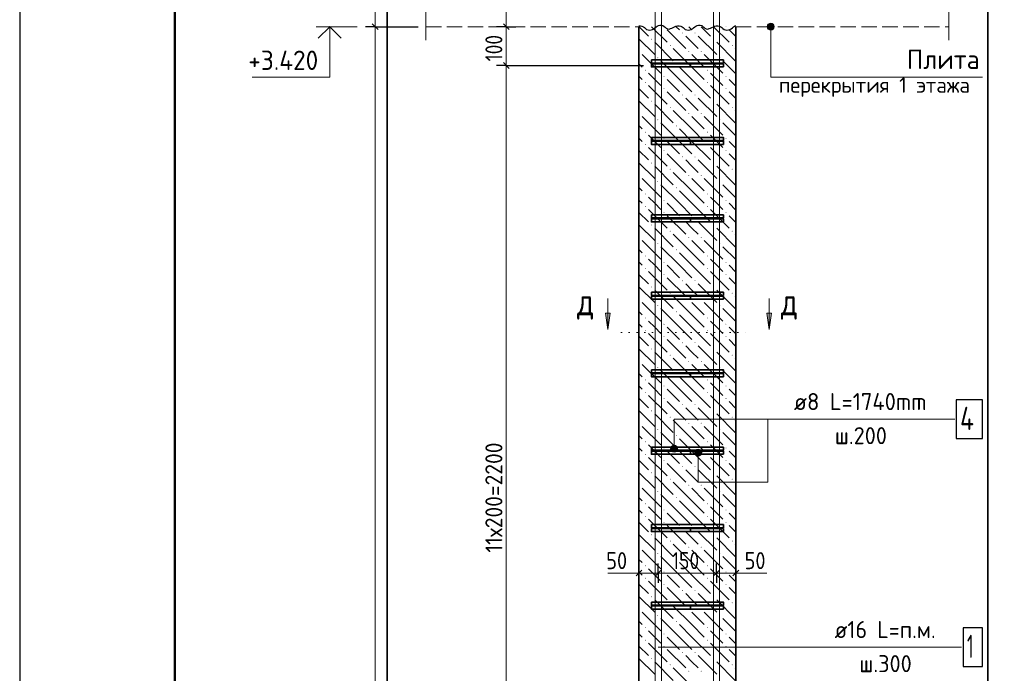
# Model space of a CAD drawing. Header units: millimetres. Extents: x 0 to 42000, y 0 to 29700.
# Tile 7 of 30: x 0 to 12706, y 15682 to 24122. Entities that reach past the tile are written whole.
import ezdxf

# ---------------------------------------------------------------- set-up
doc = ezdxf.new("R2010")
doc.units = ezdxf.units.MM
doc.linetypes.add('______2', pattern=[270, 200, -70])
doc.linetypes.add('______9', pattern=[100, 0, -100])
for name, color, linetype, lineweight in [('S1 Продольная арматура', 52, 'Continuous', 25), ('Standard', 7, 'Continuous', 25), ('ЖБ Перекрытие верхний уровень', 7, 'Continuous', 18), ('Позиционная метка диаметр_ шаг', 7, 'Continuous', 13), ('Позиционная метка линия выноска', 7, 'Continuous', 13), ('Примечания', 7, 'Continuous', 13), ('Размерная выноска', 7, 'Continuous', 13), ('Узлы символ', 7, 'Continuous', 25), ('Хомут', 52, 'Continuous', 25)]:
    doc.layers.add(name, color=color, linetype=linetype, lineweight=lineweight)
doc.layers.add('ЖБ Пилон', color=7, linetype='______2', lineweight=13, true_color=0xa0a0a0)
doc.styles.add('ISOCPEUR', font='txt')

msp = doc.modelspace()

# ---------------------------------------------------------------- hatches: boundary and pattern name
at = {"layer": 'ЖБ Пилон', "linetype": 'Continuous', "lineweight": 18, "transparency": 33554687}
for points in [[(8308, 24031), (8308, 24032), (8320, 24032), (8321, 24031), (8314, 24024)], [(9108, 24031), (9108, 24032), (9120, 24032), (9121, 24031), (9114, 24024)], [(8548, 23951), (8554, 23957), (8561, 23951), (8554, 23944)], [(8708, 23951), (8714, 23957), (8721, 23951), (8714, 23944)], [(8148, 23871), (8154, 23877), (8161, 23871), (8154, 23864)], [(8388, 23791), (8394, 23797), (8401, 23791), (8394, 23784)], [(8948, 23871), (8954, 23877), (8961, 23871), (8954, 23864)], [(9188, 23791), (9194, 23797), (9201, 23791), (9194, 23784)], [(7991, 23715), (7994, 23717), (8001, 23711), (7994, 23704), (7991, 23707)], [(8228, 23631), (8234, 23637), (8241, 23631), (8234, 23624)], [(8628, 23711), (8634, 23717), (8641, 23711), (8634, 23704)], [(8788, 23711), (8794, 23717), (8801, 23711), (8794, 23704)], [(9028, 23631), (9034, 23637), (9041, 23631), (9034, 23624)], [(8468, 23551), (8474, 23557), (8481, 23551), (8474, 23544)], [(8068, 23471), (8074, 23477), (8081, 23471), (8074, 23464)], [(8308, 23391), (8314, 23397), (8321, 23391), (8314, 23384)], [(8868, 23471), (8874, 23477), (8881, 23471), (8874, 23464)], [(9108, 23391), (9114, 23397), (9121, 23391), (9114, 23384)], [(8068, 23311), (8074, 23317), (8081, 23311), (8074, 23304)], [(8868, 23311), (8874, 23317), (8881, 23311), (8874, 23304)], [(8308, 23231), (8314, 23237), (8321, 23231), (8314, 23224)], [(8548, 23151), (8554, 23157), (8561, 23151), (8554, 23144)], [(8708, 23151), (8714, 23157), (8721, 23151), (8714, 23144)], [(9108, 23231), (9114, 23237), (9121, 23231), (9114, 23224)], [(8148, 23071), (8154, 23077), (8161, 23071), (8154, 23064)], [(8388, 22991), (8394, 22997), (8401, 22991), (8394, 22984)], [(8948, 23071), (8954, 23077), (8961, 23071), (8954, 23064)], [(9188, 22991), (9194, 22997), (9201, 22991), (9194, 22984)], [(7991, 22915), (7994, 22917), (8001, 22911), (7994, 22904), (7991, 22907)], [(8628, 22911), (8634, 22917), (8641, 22911), (8634, 22904)], [(8788, 22911), (8794, 22917), (8801, 22911), (8794, 22904)], [(8228, 22831), (8234, 22837), (8241, 22831), (8234, 22824)], [(8468, 22751), (8474, 22757), (8481, 22751), (8474, 22744)], [(9028, 22831), (9034, 22837), (9041, 22831), (9034, 22824)], [(8068, 22671), (8074, 22677), (8081, 22671), (8074, 22664)], [(8868, 22671), (8874, 22677), (8881, 22671), (8874, 22664)], [(8068, 22511), (8074, 22517), (8081, 22511), (8074, 22504)], [(8308, 22591), (8314, 22597), (8321, 22591), (8314, 22584)], [(8868, 22511), (8874, 22517), (8881, 22511), (8874, 22504)], [(9108, 22591), (9114, 22597), (9121, 22591), (9114, 22584)], [(8308, 22431), (8314, 22437), (8321, 22431), (8314, 22424)], [(9108, 22431), (9114, 22437), (9121, 22431), (9114, 22424)], [(8148, 22271), (8154, 22277), (8161, 22271), (8154, 22264)], [(8548, 22351), (8554, 22357), (8561, 22351), (8554, 22344)], [(8708, 22351), (8714, 22357), (8721, 22351), (8714, 22344)], [(8948, 22271), (8954, 22277), (8961, 22271), (8954, 22264)], [(7991, 22115), (7994, 22117), (8001, 22111), (7994, 22104), (7991, 22107)], [(8388, 22191), (8394, 22197), (8401, 22191), (8394, 22184)], [(8628, 22111), (8634, 22117), (8641, 22111), (8634, 22104)], [(8788, 22111), (8794, 22117), (8801, 22111), (8794, 22104)], [(9188, 22191), (9194, 22197), (9201, 22191), (9194, 22184)], [(8228, 22031), (8234, 22037), (8241, 22031), (8234, 22024)], [(9028, 22031), (9034, 22037), (9041, 22031), (9034, 22024)], [(8068, 21871), (8074, 21877), (8081, 21871), (8074, 21864)], [(8468, 21951), (8474, 21957), (8481, 21951), (8474, 21944)], [(8868, 21871), (8874, 21877), (8881, 21871), (8874, 21864)], [(8308, 21791), (8314, 21797), (8321, 21791), (8314, 21784)], [(9108, 21791), (9114, 21797), (9121, 21791), (9114, 21784)], [(8068, 21711), (8074, 21717), (8081, 21711), (8074, 21704)], [(8308, 21631), (8314, 21637), (8321, 21631), (8314, 21624)], [(8868, 21711), (8874, 21717), (8881, 21711), (8874, 21704)], [(9108, 21631), (9114, 21637), (9121, 21631), (9114, 21624)], [(8148, 21471), (8154, 21477), (8161, 21471), (8154, 21464)], [(8548, 21551), (8554, 21557), (8561, 21551), (8554, 21544)], [(8708, 21551), (8714, 21557), (8721, 21551), (8714, 21544)], [(8948, 21471), (8954, 21477), (8961, 21471), (8954, 21464)], [(8388, 21391), (8394, 21397), (8401, 21391), (8394, 21384)], [(9188, 21391), (9194, 21397), (9201, 21391), (9194, 21384)], [(7991, 21315), (7994, 21317), (8001, 21311), (7994, 21304), (7991, 21307)], [(8228, 21231), (8234, 21237), (8241, 21231), (8234, 21224)], [(8628, 21311), (8634, 21317), (8641, 21311), (8634, 21304)], [(8788, 21311), (8794, 21317), (8801, 21311), (8794, 21304)], [(9028, 21231), (9034, 21237), (9041, 21231), (9034, 21224)], [(8468, 21151), (8474, 21157), (8481, 21151), (8474, 21144)], [(8068, 21071), (8074, 21077), (8081, 21071), (8074, 21064)], [(8308, 20991), (8314, 20997), (8321, 20991), (8314, 20984)], [(8868, 21071), (8874, 21077), (8881, 21071), (8874, 21064)], [(9108, 20991), (9114, 20997), (9121, 20991), (9114, 20984)], [(8068, 20911), (8074, 20917), (8081, 20911), (8074, 20904)], [(8308, 20831), (8314, 20837), (8321, 20831), (8314, 20824)], [(8868, 20911), (8874, 20917), (8881, 20911), (8874, 20904)], [(9108, 20831), (9114, 20837), (9121, 20831), (9114, 20824)], [(8548, 20751), (8554, 20757), (8561, 20751), (8554, 20744)], [(8708, 20751), (8714, 20757), (8721, 20751), (8714, 20744)], [(8148, 20671), (8154, 20677), (8161, 20671), (8154, 20664)], [(8388, 20591), (8394, 20597), (8401, 20591), (8394, 20584)], [(8948, 20671), (8954, 20677), (8961, 20671), (8954, 20664)], [(9188, 20591), (9194, 20597), (9201, 20591), (9194, 20584)], [(7991, 20515), (7994, 20517), (8001, 20511), (7994, 20504), (7991, 20507)], [(8628, 20511), (8634, 20517), (8641, 20511), (8634, 20504)], [(8788, 20511), (8794, 20517), (8801, 20511), (8794, 20504)], [(8228, 20431), (8234, 20437), (8241, 20431), (8234, 20424)], [(8468, 20351), (8474, 20357), (8481, 20351), (8474, 20344)], [(9028, 20431), (9034, 20437), (9041, 20431), (9034, 20424)], [(8068, 20271), (8074, 20277), (8081, 20271), (8074, 20264)], [(8868, 20271), (8874, 20277), (8881, 20271), (8874, 20264)], [(8068, 20111), (8074, 20117), (8081, 20111), (8074, 20104)], [(8308, 20191), (8314, 20197), (8321, 20191), (8314, 20184)], [(8868, 20111), (8874, 20117), (8881, 20111), (8874, 20104)], [(9108, 20191), (9114, 20197), (9121, 20191), (9114, 20184)], [(8308, 20031), (8314, 20037), (8321, 20031), (8314, 20024)], [(8548, 19951), (8554, 19957), (8561, 19951), (8554, 19944)], [(8708, 19951), (8714, 19957), (8721, 19951), (8714, 19944)], [(9108, 20031), (9114, 20037), (9121, 20031), (9114, 20024)], [(8148, 19871), (8154, 19877), (8161, 19871), (8154, 19864)], [(8948, 19871), (8954, 19877), (8961, 19871), (8954, 19864)], [(7991, 19715), (7994, 19717), (8001, 19711), (7994, 19704), (7991, 19707)], [(8388, 19791), (8394, 19797), (8401, 19791), (8394, 19784)], [(8628, 19711), (8634, 19717), (8641, 19711), (8634, 19704)], [(8788, 19711), (8794, 19717), (8801, 19711), (8794, 19704)], [(9188, 19791), (9194, 19797), (9201, 19791), (9194, 19784)], [(8228, 19631), (8234, 19637), (8241, 19631), (8234, 19624)], [(9028, 19631), (9034, 19637), (9041, 19631), (9034, 19624)], [(8068, 19471), (8074, 19477), (8081, 19471), (8074, 19464)], [(8468, 19551), (8474, 19557), (8481, 19551), (8474, 19544)], [(8868, 19471), (8874, 19477), (8881, 19471), (8874, 19464)], [(8068, 19311), (8074, 19317), (8081, 19311), (8074, 19304)], [(8308, 19391), (8314, 19397), (8321, 19391), (8314, 19384)], [(8868, 19311), (8874, 19317), (8881, 19311), (8874, 19304)], [(9108, 19391), (9114, 19397), (9121, 19391), (9114, 19384)], [(8308, 19231), (8314, 19237), (8321, 19231), (8314, 19224)], [(9108, 19231), (9114, 19237), (9121, 19231), (9114, 19224)], [(8148, 19071), (8154, 19077), (8161, 19071), (8154, 19064)], [(8548, 19151), (8554, 19157), (8561, 19151), (8554, 19144)], [(8708, 19151), (8714, 19157), (8721, 19151), (8714, 19144)], [(8948, 19071), (8954, 19077), (8961, 19071), (8954, 19064)], [(8388, 18991), (8394, 18997), (8401, 18991), (8394, 18984)], [(9188, 18991), (9194, 18997), (9201, 18991), (9194, 18984)], [(7991, 18915), (7994, 18917), (8001, 18911), (7994, 18904), (7991, 18907)], [(8228, 18831), (8234, 18837), (8241, 18831), (8234, 18824)], [(8628, 18911), (8634, 18917), (8641, 18911), (8634, 18904)], [(8788, 18911), (8794, 18917), (8801, 18911), (8794, 18904)], [(9028, 18831), (9034, 18837), (9041, 18831), (9034, 18824)], [(8068, 18671), (8074, 18677), (8081, 18671), (8074, 18664)], [(8468, 18751), (8474, 18757), (8481, 18751), (8474, 18744)], [(8868, 18671), (8874, 18677), (8881, 18671), (8874, 18664)], [(8308, 18591), (8314, 18597), (8321, 18591), (8314, 18584)], [(9108, 18591), (9114, 18597), (9121, 18591), (9114, 18584)], [(8068, 18511), (8074, 18517), (8081, 18511), (8074, 18504)], [(8308, 18431), (8314, 18437), (8321, 18431), (8314, 18424)], [(8868, 18511), (8874, 18517), (8881, 18511), (8874, 18504)], [(9108, 18431), (9114, 18437), (9121, 18431), (9114, 18424)], [(8548, 18351), (8554, 18357), (8561, 18351), (8554, 18344)], [(8708, 18351), (8714, 18357), (8721, 18351), (8714, 18344)], [(8148, 18271), (8154, 18277), (8161, 18271), (8154, 18264)], [(8388, 18191), (8394, 18197), (8401, 18191), (8394, 18184)], [(8948, 18271), (8954, 18277), (8961, 18271), (8954, 18264)], [(9188, 18191), (9194, 18197), (9201, 18191), (9194, 18184)], [(7991, 18115), (7994, 18117), (8001, 18111), (7994, 18104), (7991, 18107)], [(8628, 18111), (8634, 18117), (8641, 18111), (8634, 18104)], [(8788, 18111), (8794, 18117), (8801, 18111), (8794, 18104)], [(8228, 18031), (8234, 18037), (8241, 18031), (8234, 18024)], [(8468, 17951), (8474, 17957), (8481, 17951), (8474, 17944)], [(9028, 18031), (9034, 18037), (9041, 18031), (9034, 18024)], [(8068, 17871), (8074, 17877), (8081, 17871), (8074, 17864)], [(8308, 17791), (8314, 17797), (8321, 17791), (8314, 17784)], [(8868, 17871), (8874, 17877), (8881, 17871), (8874, 17864)], [(9108, 17791), (9114, 17797), (9121, 17791), (9114, 17784)], [(8068, 17711), (8074, 17717), (8081, 17711), (8074, 17704)], [(8868, 17711), (8874, 17717), (8881, 17711), (8874, 17704)], [(8308, 17631), (8314, 17637), (8321, 17631), (8314, 17624)], [(8548, 17551), (8554, 17557), (8561, 17551), (8554, 17544)], [(8708, 17551), (8714, 17557), (8721, 17551), (8714, 17544)], [(9108, 17631), (9114, 17637), (9121, 17631), (9114, 17624)], [(8148, 17471), (8154, 17477), (8161, 17471), (8154, 17464)], [(8948, 17471), (8954, 17477), (8961, 17471), (8954, 17464)], [(7991, 17315), (7994, 17317), (8001, 17311), (7994, 17304), (7991, 17307)], [(8388, 17391), (8394, 17397), (8401, 17391), (8394, 17384)], [(8628, 17311), (8634, 17317), (8641, 17311), (8634, 17304)], [(8788, 17311), (8794, 17317), (8801, 17311), (8794, 17304)], [(9188, 17391), (9194, 17397), (9201, 17391), (9194, 17384)], [(8228, 17231), (8234, 17237), (8241, 17231), (8234, 17224)], [(8468, 17151), (8474, 17157), (8481, 17151), (8474, 17144)], [(9028, 17231), (9034, 17237), (9041, 17231), (9034, 17224)], [(8068, 17071), (8074, 17077), (8081, 17071), (8074, 17064)], [(8868, 17071), (8874, 17077), (8881, 17071), (8874, 17064)], [(8068, 16911), (8074, 16917), (8081, 16911), (8074, 16904)], [(8308, 16991), (8314, 16997), (8321, 16991), (8314, 16984)], [(8868, 16911), (8874, 16917), (8881, 16911), (8874, 16904)], [(9108, 16991), (9114, 16997), (9121, 16991), (9114, 16984)], [(8308, 16831), (8314, 16837), (8321, 16831), (8314, 16824)], [(9108, 16831), (9114, 16837), (9121, 16831), (9114, 16824)], [(8148, 16671), (8154, 16677), (8161, 16671), (8154, 16664)], [(8548, 16751), (8554, 16757), (8561, 16751), (8554, 16744)], [(8708, 16751), (8714, 16757), (8721, 16751), (8714, 16744)], [(8948, 16671), (8954, 16677), (8961, 16671), (8954, 16664)], [(7991, 16515), (7994, 16517), (8001, 16511), (7994, 16504), (7991, 16507)], [(8388, 16591), (8394, 16597), (8401, 16591), (8394, 16584)], [(8628, 16511), (8634, 16517), (8641, 16511), (8634, 16504)], [(8788, 16511), (8794, 16517), (8801, 16511), (8794, 16504)], [(9188, 16591), (9194, 16597), (9201, 16591), (9194, 16584)], [(8228, 16431), (8234, 16437), (8241, 16431), (8234, 16424)], [(9028, 16431), (9034, 16437), (9041, 16431), (9034, 16424)], [(8068, 16271), (8074, 16277), (8081, 16271), (8074, 16264)], [(8468, 16351), (8474, 16357), (8481, 16351), (8474, 16344)], [(8868, 16271), (8874, 16277), (8881, 16271), (8874, 16264)], [(8308, 16191), (8314, 16197), (8321, 16191), (8314, 16184)], [(9108, 16191), (9114, 16197), (9121, 16191), (9114, 16184)], [(8068, 16111), (8074, 16117), (8081, 16111), (8074, 16104)], [(8308, 16031), (8314, 16037), (8321, 16031), (8314, 16024)], [(8868, 16111), (8874, 16117), (8881, 16111), (8874, 16104)], [(9108, 16031), (9114, 16037), (9121, 16031), (9114, 16024)], [(8548, 15951), (8554, 15957), (8561, 15951), (8554, 15944)], [(8708, 15951), (8714, 15957), (8721, 15951), (8714, 15944)], [(8148, 15871), (8154, 15877), (8161, 15871), (8154, 15864)], [(8388, 15791), (8394, 15797), (8401, 15791), (8394, 15784)], [(8948, 15871), (8954, 15877), (8961, 15871), (8954, 15864)], [(9188, 15791), (9194, 15797), (9201, 15791), (9194, 15784)], [(7991, 15715), (7994, 15717), (8001, 15711), (7994, 15704), (7991, 15707)], [(8628, 15711), (8634, 15717), (8641, 15711), (8634, 15704)], [(8788, 15711), (8794, 15717), (8801, 15711), (8794, 15704)]]:
    msp.add_hatch(color=7, dxfattribs=at).paths.add_polyline_path(points, flags=16)
at = {"layer": 'Позиционная метка линия выноска', "linetype": 'Continuous', "lineweight": 13, "transparency": 33554687}
for points in [[(9731, 24054), (9653, 24054), (9647, 24032)], [(9731, 24054), (9647, 24032), (9737, 24032)], [(9737, 24032), (9647, 24032), (9653, 24009)], [(9715, 24070), (9670, 24070), (9653, 24054)], [(9715, 24070), (9653, 24054), (9731, 24054)], [(9737, 24032), (9653, 24009), (9731, 24009)], [(9670, 24070), (9715, 24070), (9692, 24077)], [(9731, 24009), (9653, 24009), (9670, 23993)], [(9731, 24009), (9670, 23993), (9715, 23993)], [(9715, 23993), (9670, 23993), (9692, 23987)], [(8483, 18604), (8406, 18604), (8400, 18582)], [(8483, 18604), (8400, 18582), (8490, 18582)], [(8490, 18582), (8400, 18582), (8406, 18559)], [(8467, 18620), (8422, 18620), (8406, 18604)], [(8467, 18620), (8406, 18604), (8483, 18604)], [(8490, 18582), (8406, 18559), (8483, 18559)], [(8483, 18559), (8406, 18559), (8422, 18543)], [(8422, 18620), (8467, 18620), (8445, 18627)], [(8483, 18559), (8422, 18543), (8467, 18543)], [(8711, 18532), (8801, 18532), (8795, 18554)], [(8711, 18532), (8795, 18554), (8718, 18554)], [(8718, 18554), (8795, 18554), (8779, 18570)], [(8718, 18554), (8779, 18570), (8734, 18570)], [(8734, 18570), (8779, 18570), (8756, 18577)], [(8467, 18543), (8422, 18543), (8445, 18537)], [(8718, 18509), (8801, 18532), (8711, 18532)], [(8718, 18509), (8795, 18509), (8801, 18532)], [(8734, 18493), (8795, 18509), (8718, 18509)], [(8734, 18493), (8779, 18493), (8795, 18509)], [(8779, 18493), (8734, 18493), (8756, 18487)]]:
    msp.add_hatch(color=7, dxfattribs=at).paths.add_polyline_path(points)
at = {"layer": 'Узлы символ', "linetype": 'Continuous', "lineweight": 13, "transparency": 33554687}
for points in [[(7618, 20331), (7588, 20121), (7558, 20331)], [(9702, 20331), (9672, 20121), (9642, 20331)]]:
    msp.add_hatch(color=7, dxfattribs=at).paths.add_polyline_path(points, flags=16)

# ---------------------------------------------------------------- linework, layer by layer
at = {"layer": 'S1 Продольная арматура', "color": 7, "linetype": 'Continuous', "lineweight": 18, "transparency": 33554687}
for points in [[(8951, 6132), (8951, 24457), (8946, 24494), (8934, 24532), (8914, 24567), (8890, 24596), (8862, 24619), (8827, 24639), (8789, 24652), (8751, 24657), (5451, 24657), (5451, 24737), (8757, 24737), (8807, 24730), (8859, 24713), (8907, 24686), (8947, 24653), (8980, 24613), (9007, 24565), (9024, 24513), (9031, 24462), (9031, 6132), (8951, 6132)], [(8951, 6132), (8951, 24457), (8946, 24494), (8934, 24532), (8914, 24567), (8890, 24596), (8862, 24619), (8827, 24639), (8789, 24652), (8751, 24657), (5451, 24657), (5451, 24737), (8757, 24737), (8807, 24730), (8859, 24713), (8907, 24686), (8947, 24653), (8980, 24613), (9007, 24565), (9024, 24513), (9031, 24462), (9031, 6132), (8951, 6132)], [(8951, 6132), (8951, 24457), (8946, 24494), (8934, 24532), (8914, 24567), (8890, 24596), (8862, 24619), (8827, 24639), (8789, 24652), (8751, 24657), (5451, 24657), (5451, 24737), (8757, 24737), (8807, 24730), (8859, 24713), (8907, 24686), (8947, 24653), (8980, 24613), (9007, 24565), (9024, 24513), (9031, 24462), (9031, 6132), (8951, 6132)], [(8951, 6132), (8951, 24457), (8946, 24494), (8934, 24532), (8914, 24567), (8890, 24596), (8862, 24619), (8827, 24639), (8789, 24652), (8751, 24657), (5451, 24657), (5451, 24737), (8757, 24737), (8807, 24730), (8859, 24713), (8907, 24686), (8947, 24653), (8980, 24613), (9007, 24565), (9024, 24513), (9031, 24462), (9031, 6132), (8951, 6132)], [(8201, 6132), (8201, 24462), (8208, 24513), (8226, 24565), (8252, 24613), (8286, 24653), (8325, 24686), (8373, 24713), (8426, 24730), (8476, 24737), (11781, 24737), (11781, 24657), (8481, 24657), (8444, 24652), (8406, 24639), (8371, 24619), (8342, 24596), (8319, 24567), (8299, 24532), (8287, 24494), (8281, 24457), (8281, 6132), (8201, 6132)], [(8201, 6132), (8201, 24462), (8208, 24513), (8226, 24565), (8252, 24613), (8286, 24653), (8325, 24686), (8373, 24713), (8426, 24730), (8476, 24737), (11781, 24737), (11781, 24657), (8481, 24657), (8444, 24652), (8406, 24639), (8371, 24619), (8342, 24596), (8319, 24567), (8299, 24532), (8287, 24494), (8281, 24457), (8281, 6132), (8201, 6132)], [(8201, 6132), (8201, 24462), (8208, 24513), (8226, 24565), (8252, 24613), (8286, 24653), (8325, 24686), (8373, 24713), (8426, 24730), (8476, 24737), (11781, 24737), (11781, 24657), (8481, 24657), (8444, 24652), (8406, 24639), (8371, 24619), (8342, 24596), (8319, 24567), (8299, 24532), (8287, 24494), (8281, 24457), (8281, 6132), (8201, 6132)], [(8201, 6132), (8201, 24462), (8208, 24513), (8226, 24565), (8252, 24613), (8286, 24653), (8325, 24686), (8373, 24713), (8426, 24730), (8476, 24737), (11781, 24737), (11781, 24657), (8481, 24657), (8444, 24652), (8406, 24639), (8371, 24619), (8342, 24596), (8319, 24567), (8299, 24532), (8287, 24494), (8281, 24457), (8281, 6132), (8201, 6132)]]:
    msp.add_lwpolyline(points, dxfattribs=at)
at = {"layer": 'S1 Продольная арматура', "color": 7, "linetype": 'Continuous', "lineweight": 25, "transparency": 33554687}
msp.add_lwpolyline([(12174, 15770), (12424, 15770), (12424, 16270), (12174, 16270), (12174, 15770)], dxfattribs=at)
at = {"layer": 'Standard', "color": 7, "linetype": 'Continuous', "lineweight": 25, "transparency": 33554687}
for p, q in [((2000, 29200), (2000, 1058)), ((4549, 24069), (4624, 23994)), ((6317, 23994), (6242, 24069)), ((6317, 23494), (6242, 23569)), ((7954, 16939), (8029, 17014)), ((8204, 16939), (8279, 17014)), ((8954, 16939), (9029, 17014)), ((9204, 16939), (9279, 17014))]:
    msp.add_line(p, q, dxfattribs=at)
at = {"layer": 'Standard', "color": 7, "linetype": 'Continuous', "lineweight": 13, "transparency": 33554687}
for p, q in [((4586, 25032), (4586, 24032)), ((6279, 24032), (6279, 24657)), ((4356, 24032), (3826, 24032)), ((4586, 24032), (4586, 6132)), ((6279, 23532), (6279, 24032)), ((6279, 12532), (6279, 23532)), ((7991, 16977), (7916, 16977)), ((7991, 16977), (8241, 16977)), ((8241, 16977), (8991, 16977)), ((8991, 16977), (9241, 16977)), ((9241, 16977), (9316, 16977))]:
    msp.add_line(p, q, dxfattribs=at)
at = {"layer": 'Standard', "color": 7, "linetype": 'Continuous', "lineweight": -3, "transparency": 33554687}
for p, q in [((4586, 24032), (4461, 24032)), ((4586, 24032), (4711, 24032)), ((4586, 24032), (5141, 24032)), ((6279, 24032), (6154, 24032)), ((6279, 24032), (6404, 24032)), ((6279, 24032), (6282, 24032)), ((6279, 23532), (6154, 23532)), ((6279, 23532), (6404, 23532)), ((6279, 23532), (8051, 23532)), ((7991, 16977), (7991, 17102)), ((8241, 16977), (8241, 17102)), ((8991, 16977), (8991, 17102)), ((9241, 16977), (9241, 17102)), ((7991, 16977), (7991, 16852)), ((7991, 16977), (7991, 16977)), ((8241, 16977), (8241, 16852)), ((8241, 16977), (8241, 16977)), ((8991, 16977), (8991, 16852)), ((8991, 16977), (8991, 16976)), ((9241, 16977), (9241, 16852)), ((9241, 16977), (9241, 16977))]:
    msp.add_line(p, q, dxfattribs=at)
at = {"layer": 'Standard', "color": 7, "linetype": 'Continuous', "lineweight": 25, "transparency": 33554687}
msp.add_lwpolyline([(0, 0), (42000, 0), (42000, 29700), (0, 29700), (0, 0)], close=True, dxfattribs=at)
at = {"layer": 'Standard', "color": 7, "linetype": 'Continuous', "lineweight": 50, "transparency": 33554687}
msp.add_lwpolyline([(2000, 29200), (41500, 29200), (41500, 500), (2000, 500), (2000, 29200)], close=True, dxfattribs=at)
at = {"layer": 'Standard', "color": 7, "linetype": 'Continuous', "lineweight": 35, "transparency": 33554687}
for points in [[(23000, 29200), (2000, 29200), (2000, 500), (23000, 500), (23000, 29200)], [(4148, 23883), (4000, 24032), (3852, 23883)]]:
    msp.add_lwpolyline(points, dxfattribs=at)
at = {"layer": 'Standard', "color": 254, "linetype": 'Continuous', "lineweight": 35, "true_color": 0xc4c4ff, "transparency": 33554687}
msp.add_lwpolyline([(4741, 2632), (12491, 2632), (12491, 25532), (4741, 25532), (4741, 2632)], dxfattribs=at)
at = {"layer": 'Standard', "color": 7, "linetype": 'Continuous', "lineweight": 13, "transparency": 33554687}
msp.add_lwpolyline([(4000, 24032), (4000, 23382), (3000, 23382)], dxfattribs=at)
at = {"layer": 'ЖБ Перекрытие верхний уровень', "color": 7, "linetype": '______2', "lineweight": 18, "transparency": 33554687}
for p, q in [((5241, 24032), (7991, 24032)), ((9241, 24032), (11991, 24032))]:
    msp.add_line(p, q, dxfattribs=at)
at = {"layer": 'ЖБ Пилон', "color": 7, "linetype": 'Continuous', "lineweight": 35, "transparency": 33554687}
for p, q in [((7991, 24032), (7991, 6132)), ((9241, 6132), (9241, 24032))]:
    msp.add_line(p, q, dxfattribs=at)
at = {"layer": 'ЖБ Пилон', "color": 9, "linetype": 'Continuous', "lineweight": 18, "true_color": 0xc7c7c7, "transparency": 33554687}
for p, q in [((7993, 24032), (8114, 23911)), ((8153, 24032), (8354, 23831)), ((8473, 24032), (8514, 23991)), ((8633, 24032), (8674, 23991)), ((8793, 24032), (8914, 23911)), ((8953, 24032), (9154, 23831)), ((8354, 23991), (8594, 23751)), ((8674, 23831), (8594, 23911)), ((8754, 23911), (8994, 23671)), ((9154, 23991), (9241, 23904)), ((7991, 23874), (8194, 23671)), ((8194, 23831), (8434, 23591)), ((8754, 23751), (8674, 23831)), ((8994, 23831), (9234, 23591)), ((8034, 23671), (8274, 23431)), ((8674, 23511), (8434, 23751)), ((8674, 23671), (8834, 23511)), ((8834, 23671), (9074, 23431)), ((9241, 23743), (9234, 23751)), ((7991, 23554), (8034, 23511)), ((8514, 23351), (8274, 23591)), ((8514, 23511), (8674, 23351)), ((8674, 23511), (8834, 23351)), ((9241, 23424), (9074, 23591)), ((7991, 23394), (8034, 23351)), ((8194, 23351), (8114, 23431)), ((8994, 23351), (8914, 23431)), ((8114, 23271), (8354, 23031)), ((8274, 23271), (8194, 23351)), ((8354, 23351), (8514, 23191)), ((8514, 23351), (8674, 23191)), ((8674, 23351), (8914, 23111)), ((8914, 23271), (9154, 23031)), ((9074, 23271), (8994, 23351)), ((9154, 23351), (9241, 23264)), ((7991, 23234), (8114, 23111)), ((8354, 23191), (8594, 22951)), ((9154, 23191), (9241, 23104)), ((7991, 23074), (8194, 22871)), ((8194, 23031), (8434, 22791)), ((8674, 23031), (8594, 23111)), ((8754, 22951), (8674, 23031)), ((8754, 23111), (8994, 22871)), ((8994, 23031), (9234, 22791)), ((8034, 22871), (8274, 22631)), ((8674, 22711), (8434, 22951)), ((8674, 22871), (8834, 22711)), ((8834, 22871), (9074, 22631)), ((9241, 22943), (9234, 22951)), ((7991, 22754), (8034, 22711)), ((8514, 22551), (8274, 22791)), ((9241, 22624), (9074, 22791)), ((8194, 22551), (8114, 22631)), ((8514, 22711), (8674, 22551)), ((8674, 22711), (8834, 22551)), ((8994, 22551), (8914, 22631)), ((7991, 22594), (8034, 22551)), ((8274, 22471), (8194, 22551)), ((8354, 22551), (8514, 22391)), ((8514, 22551), (8674, 22391)), ((8674, 22551), (8914, 22311)), ((9074, 22471), (8994, 22551)), ((9154, 22551), (9241, 22464)), ((7991, 22434), (8114, 22311)), ((8114, 22471), (8354, 22231)), ((8354, 22391), (8594, 22151)), ((8914, 22471), (9154, 22231)), ((9154, 22391), (9241, 22304)), ((7991, 22274), (8194, 22071)), ((8674, 22231), (8594, 22311)), ((8754, 22311), (8994, 22071)), ((8194, 22231), (8434, 21991)), ((8674, 21911), (8434, 22151)), ((8754, 22151), (8674, 22231)), ((8994, 22231), (9234, 21991)), ((9241, 22143), (9234, 22151)), ((8034, 22071), (8274, 21831)), ((8514, 21751), (8274, 21991)), ((8674, 22071), (8834, 21911)), ((8834, 22071), (9074, 21831)), ((9241, 21824), (9074, 21991)), ((7991, 21954), (8034, 21911)), ((8514, 21911), (8674, 21751)), ((8674, 21911), (8834, 21751)), ((7991, 21794), (8034, 21751)), ((8194, 21751), (8114, 21831)), ((8274, 21671), (8194, 21751)), ((8354, 21751), (8514, 21591)), ((8514, 21751), (8674, 21591)), ((8674, 21751), (8914, 21511)), ((8994, 21751), (8914, 21831)), ((9074, 21671), (8994, 21751)), ((9154, 21751), (9241, 21664)), ((7991, 21634), (8114, 21511)), ((8114, 21671), (8354, 21431)), ((8914, 21671), (9154, 21431)), ((7991, 21474), (8194, 21271)), ((8354, 21591), (8594, 21351)), ((8674, 21431), (8594, 21511)), ((8754, 21511), (8994, 21271)), ((9154, 21591), (9241, 21504)), ((8194, 21431), (8434, 21191)), ((8674, 21111), (8434, 21351)), ((8754, 21351), (8674, 21431)), ((8994, 21431), (9234, 21191)), ((9241, 21343), (9234, 21351)), ((8034, 21271), (8274, 21031)), ((8674, 21271), (8834, 21111)), ((8834, 21271), (9074, 21031)), ((7991, 21154), (8034, 21111)), ((8514, 20951), (8274, 21191)), ((8514, 21111), (8674, 20951)), ((8674, 21111), (8834, 20951)), ((9241, 21024), (9074, 21191)), ((7991, 20994), (8034, 20951)), ((8194, 20951), (8114, 21031)), ((8994, 20951), (8914, 21031)), ((8114, 20871), (8354, 20631)), ((8274, 20871), (8194, 20951)), ((8354, 20951), (8514, 20791)), ((8514, 20951), (8674, 20791)), ((8674, 20951), (8914, 20711)), ((8914, 20871), (9154, 20631)), ((9074, 20871), (8994, 20951)), ((9154, 20951), (9241, 20864)), ((7991, 20834), (8114, 20711)), ((8354, 20791), (8594, 20551)), ((8674, 20631), (8594, 20711)), ((8754, 20711), (8994, 20471)), ((9154, 20791), (9241, 20704)), ((7991, 20674), (8194, 20471)), ((8194, 20631), (8434, 20391)), ((8754, 20551), (8674, 20631)), ((8994, 20631), (9234, 20391)), ((8034, 20471), (8274, 20231)), ((8674, 20311), (8434, 20551)), ((8674, 20471), (8834, 20311)), ((8834, 20471), (9074, 20231)), ((9241, 20543), (9234, 20551)), ((7991, 20354), (8034, 20311)), ((8514, 20151), (8274, 20391)), ((9241, 20224), (9074, 20391)), ((8194, 20151), (8114, 20231)), ((8514, 20311), (8674, 20151)), ((8674, 20311), (8834, 20151)), ((8994, 20151), (8914, 20231)), ((7991, 20194), (8034, 20151)), ((8274, 20071), (8194, 20151)), ((8354, 20151), (8514, 19991)), ((8514, 20151), (8674, 19991)), ((8674, 20151), (8914, 19911)), ((9074, 20071), (8994, 20151)), ((9154, 20151), (9241, 20064)), ((7991, 20034), (8114, 19911)), ((8114, 20071), (8354, 19831)), ((8354, 19991), (8594, 19751)), ((8914, 20071), (9154, 19831)), ((9154, 19991), (9241, 19904)), ((7991, 19874), (8194, 19671)), ((8194, 19831), (8434, 19591)), ((8674, 19831), (8594, 19911)), ((8754, 19751), (8674, 19831)), ((8754, 19911), (8994, 19671)), ((8994, 19831), (9234, 19591)), ((8674, 19511), (8434, 19751)), ((9241, 19743), (9234, 19751)), ((8034, 19671), (8274, 19431)), ((8514, 19351), (8274, 19591)), ((8674, 19671), (8834, 19511)), ((8834, 19671), (9074, 19431)), ((9241, 19424), (9074, 19591)), ((7991, 19554), (8034, 19511)), ((8514, 19511), (8674, 19351)), ((8674, 19511), (8834, 19351)), ((7991, 19394), (8034, 19351)), ((8194, 19351), (8114, 19431)), ((8274, 19271), (8194, 19351)), ((8354, 19351), (8514, 19191)), ((8514, 19351), (8674, 19191)), ((8674, 19351), (8914, 19111)), ((8994, 19351), (8914, 19431)), ((9074, 19271), (8994, 19351)), ((9154, 19351), (9241, 19264)), ((7991, 19234), (8114, 19111)), ((8114, 19271), (8354, 19031)), ((8354, 19191), (8594, 18951)), ((8914, 19271), (9154, 19031)), ((9154, 19191), (9241, 19103)), ((7991, 19074), (8194, 18871)), ((8674, 19031), (8594, 19111)), ((8754, 19111), (8994, 18871)), ((8194, 19031), (8434, 18791)), ((8674, 18711), (8434, 18951)), ((8754, 18951), (8674, 19031)), ((8994, 19031), (9234, 18791)), ((9241, 18943), (9234, 18951)), ((8034, 18871), (8274, 18631)), ((8674, 18871), (8834, 18711)), ((8834, 18871), (9074, 18631)), ((7991, 18754), (8034, 18711)), ((8514, 18551), (8274, 18791)), ((8514, 18711), (8674, 18551)), ((8674, 18711), (8834, 18551)), ((9241, 18623), (9074, 18791)), ((7991, 18594), (8034, 18551)), ((8194, 18551), (8114, 18631)), ((8274, 18471), (8194, 18551)), ((8354, 18551), (8514, 18391)), ((8514, 18551), (8674, 18391)), ((8674, 18551), (8914, 18311)), ((8994, 18551), (8914, 18631)), ((9074, 18471), (8994, 18551)), ((9154, 18551), (9241, 18463)), ((7991, 18434), (8114, 18311)), ((8114, 18471), (8354, 18231)), ((8914, 18471), (9154, 18231)), ((8354, 18391), (8594, 18151)), ((8674, 18231), (8594, 18311)), ((8754, 18311), (8994, 18071)), ((9154, 18391), (9241, 18303)), ((7991, 18274), (8194, 18071)), ((8194, 18231), (8434, 17991)), ((8754, 18151), (8674, 18231)), ((8994, 18231), (9234, 17991)), ((8034, 18071), (8274, 17831)), ((8674, 17911), (8434, 18151)), ((8674, 18071), (8834, 17911)), ((8834, 18071), (9074, 17831)), ((9241, 18143), (9234, 18151)), ((7991, 17954), (8034, 17911)), ((8514, 17751), (8274, 17991)), ((9241, 17823), (9074, 17991)), ((7991, 17794), (8034, 17751)), ((8194, 17751), (8114, 17831)), ((8514, 17911), (8674, 17751)), ((8674, 17911), (8834, 17751)), ((8994, 17751), (8914, 17831)), ((8114, 17671), (8354, 17431)), ((8274, 17671), (8194, 17751)), ((8354, 17751), (8514, 17591)), ((8514, 17751), (8674, 17591)), ((8674, 17751), (8914, 17511)), ((8914, 17671), (9154, 17431)), ((9074, 17671), (8994, 17751)), ((9154, 17751), (9241, 17663)), ((7991, 17634), (8114, 17511)), ((8354, 17591), (8594, 17351)), ((9154, 17591), (9241, 17503)), ((7991, 17474), (8194, 17271)), ((8194, 17431), (8434, 17191)), ((8674, 17431), (8594, 17511)), ((8754, 17351), (8674, 17431)), ((8754, 17511), (8994, 17271)), ((8994, 17431), (9234, 17191)), ((8674, 17111), (8434, 17351)), ((9241, 17343), (9234, 17351)), ((7991, 17154), (8034, 17111)), ((8034, 17271), (8274, 17031)), ((8514, 16951), (8274, 17191)), ((8674, 17271), (8834, 17111)), ((8834, 17271), (9074, 17031)), ((9241, 17023), (9074, 17191)), ((8194, 16951), (8114, 17031)), ((8514, 17111), (8674, 16951)), ((8674, 17111), (8834, 16951)), ((8994, 16951), (8914, 17031)), ((7991, 16994), (8034, 16951)), ((8274, 16871), (8194, 16951)), ((8354, 16951), (8514, 16791)), ((8514, 16951), (8674, 16791)), ((8674, 16951), (8914, 16711)), ((9074, 16871), (8994, 16951)), ((9154, 16951), (9241, 16863)), ((7991, 16834), (8114, 16711)), ((8114, 16871), (8354, 16631)), ((8354, 16791), (8594, 16551)), ((8914, 16871), (9154, 16631)), ((9154, 16791), (9241, 16703)), ((7991, 16674), (8194, 16471)), ((8674, 16631), (8594, 16711)), ((8754, 16711), (8994, 16471)), ((8194, 16631), (8434, 16391)), ((8674, 16311), (8434, 16551)), ((8754, 16551), (8674, 16631)), ((8994, 16631), (9234, 16391)), ((9241, 16543), (9234, 16551)), ((8034, 16471), (8274, 16231)), ((8514, 16151), (8274, 16391)), ((8674, 16471), (8834, 16311)), ((8834, 16471), (9074, 16231)), ((9241, 16223), (9074, 16391)), ((7991, 16354), (8034, 16311)), ((8514, 16311), (8674, 16151)), ((8674, 16311), (8834, 16151)), ((7991, 16194), (8034, 16151)), ((8194, 16151), (8114, 16231)), ((8274, 16071), (8194, 16151)), ((8354, 16151), (8514, 15991)), ((8514, 16151), (8674, 15991)), ((8674, 16151), (8914, 15911)), ((8994, 16151), (8914, 16231)), ((9074, 16071), (8994, 16151)), ((9154, 16151), (9241, 16063)), ((7991, 16034), (8114, 15911)), ((8114, 16071), (8354, 15831)), ((8914, 16071), (9154, 15831)), ((8354, 15991), (8594, 15751)), ((8674, 15831), (8594, 15911)), ((8754, 15911), (8994, 15671)), ((9154, 15991), (9241, 15903)), ((7991, 15874), (8194, 15671)), ((8194, 15831), (8434, 15591)), ((8754, 15751), (8674, 15831)), ((8994, 15831), (9234, 15591)), ((8674, 15511), (8434, 15751)), ((9241, 15743), (9234, 15751))]:
    msp.add_line(p, q, dxfattribs=at)
at = {"layer": 'Позиционная метка линия выноска', "color": 7, "linetype": 'Continuous', "lineweight": 13, "transparency": 33554687}
for p, q in [((9647, 24032), (9647, 24032)), ((9692, 24077), (9692, 24077)), ((9737, 24032), (9737, 24032)), ((9692, 23987), (9692, 23987)), ((8400, 18582), (8400, 18582)), ((8445, 18627), (8445, 18627)), ((8490, 18582), (8490, 18582)), ((8756, 18577), (8756, 18577)), ((8445, 18537), (8445, 18537)), ((8711, 18532), (8711, 18532)), ((8756, 18487), (8756, 18487)), ((8801, 18532), (8801, 18532)), ((8241, 16020), (12154, 16020))]:
    msp.add_line(p, q, dxfattribs=at)
for points in [[(9692, 24032), (9692, 23380), (12424, 23380)], [(12068, 18964), (8445, 18964), (8445, 18582)], [(9656, 18964), (9656, 18150), (8756, 18150), (8756, 18532)]]:
    msp.add_lwpolyline(points, dxfattribs=at)
for centre in [(9692, 24032), (8445, 18582), (8756, 18532)]:
    msp.add_circle(centre, 45, dxfattribs=at)
at = {"layer": 'Примечания', "color": 7, "linetype": 'Continuous', "lineweight": 13, "transparency": 33554687}
for p, q in [((5241, 24491), (5241, 23857)), ((11991, 24491), (11991, 23857)), ((5241, 23857), (5241, 23857)), ((11991, 23857), (11991, 23857))]:
    msp.add_line(p, q, dxfattribs=at)
at = {"layer": 'Примечания', "color": 7, "linetype": 'Continuous', "lineweight": 25, "transparency": 33554687}
for points in [[(7991, 24041), (8010, 24041), (8030, 24038), (8048, 24031), (8062, 24020), (8075, 24007), (8089, 23996), (8108, 23990), (8127, 23986), (8147, 23990), (8165, 23997), (8182, 24005), (8197, 24016), (8211, 24028), (8225, 24039), (8242, 24048), (8261, 24053), (8281, 24052), (8301, 24047), (8315, 24036), (8328, 24024), (8342, 24012), (8359, 24004), (8379, 24002), (8399, 24007), (8416, 24014), (8433, 24023), (8451, 24031), (8468, 24039), (8487, 24043), (8491, 24043)], [(8491, 24041), (8510, 24041), (8530, 24038), (8548, 24031), (8562, 24020), (8575, 24007), (8589, 23996), (8608, 23990), (8627, 23986), (8647, 23990), (8665, 23997), (8682, 24005), (8697, 24016), (8711, 24028), (8725, 24039), (8742, 24048), (8761, 24053), (8781, 24052), (8801, 24047), (8815, 24036), (8828, 24024), (8842, 24012), (8859, 24004), (8879, 24002), (8899, 24007), (8916, 24014), (8933, 24023), (8951, 24031), (8968, 24039), (8987, 24043), (8991, 24043)], [(8991, 24041), (9010, 24041), (9030, 24038), (9048, 24031), (9062, 24020), (9075, 24007), (9089, 23996), (9108, 23990), (9127, 23986), (9147, 23990), (9165, 23997), (9182, 24005), (9197, 24016), (9211, 24028), (9225, 24039), (9241, 24048)]]:
    msp.add_lwpolyline(points, dxfattribs=at)
at = {"layer": 'Размерная выноска', "color": 7, "linetype": 'Continuous', "lineweight": 13, "transparency": 33554687}
for p, q in [((7991, 16977), (7591, 16977)), ((9641, 16977), (9241, 16977))]:
    msp.add_line(p, q, dxfattribs=at)
at = {"layer": 'Узлы символ', "color": 7, "linetype": 'Continuous', "lineweight": 13, "transparency": 33554687}
for p, q in [((7588, 20121), (7588, 20521)), ((9672, 20121), (9672, 20521)), ((7588, 20121), (7558, 20331)), ((7558, 20331), (7618, 20331)), ((7588, 20331), (7588, 20346)), ((7618, 20331), (7588, 20121)), ((9672, 20121), (9642, 20331)), ((9642, 20331), (9702, 20331)), ((9672, 20331), (9672, 20346)), ((9702, 20331), (9672, 20121)), ((7588, 20121), (7588, 20121)), ((7588, 20121), (7588, 20121)), ((7588, 20121), (7588, 20121)), ((9672, 20121), (9672, 20121)), ((9672, 20121), (9672, 20121)), ((9672, 20121), (9672, 20121))]:
    msp.add_line(p, q, dxfattribs=at)
at = {"layer": 'Узлы символ', "color": 7, "linetype": '______9', "lineweight": 13, "transparency": 33554687}
msp.add_line((7766, 20082), (9466, 20082), dxfattribs=at)
at = {"layer": 'Хомут', "color": 7, "linetype": 'Continuous', "lineweight": 35, "transparency": 33554687}
for points in [[(8151, 23602), (9081, 23602), (9081, 23562), (8151, 23562), (8151, 23602)], [(8151, 23602), (9081, 23602), (9081, 23562), (8151, 23562), (8151, 23602)], [(9081, 23512), (8151, 23512), (8151, 23552), (9081, 23552), (9081, 23512)], [(9081, 23512), (8151, 23512), (8151, 23552), (9081, 23552), (9081, 23512)], [(9081, 23512), (8655, 23512), (8655, 23552), (9081, 23552), (9081, 23512)], [(9081, 23512), (8655, 23512), (8655, 23552), (9081, 23552), (9081, 23512)], [(8151, 22602), (9081, 22602), (9081, 22562), (8151, 22562), (8151, 22602)], [(8151, 22602), (9081, 22602), (9081, 22562), (8151, 22562), (8151, 22602)], [(9081, 22512), (8151, 22512), (8151, 22552), (9081, 22552), (9081, 22512)], [(9081, 22512), (8151, 22512), (8151, 22552), (9081, 22552), (9081, 22512)], [(9081, 22512), (8655, 22512), (8655, 22552), (9081, 22552), (9081, 22512)], [(9081, 22512), (8655, 22512), (8655, 22552), (9081, 22552), (9081, 22512)], [(8151, 21602), (9081, 21602), (9081, 21562), (8151, 21562), (8151, 21602)], [(8151, 21602), (9081, 21602), (9081, 21562), (8151, 21562), (8151, 21602)], [(9081, 21512), (8151, 21512), (8151, 21552), (9081, 21552), (9081, 21512)], [(9081, 21512), (8151, 21512), (8151, 21552), (9081, 21552), (9081, 21512)], [(9081, 21512), (8655, 21512), (8655, 21552), (9081, 21552), (9081, 21512)], [(9081, 21512), (8655, 21512), (8655, 21552), (9081, 21552), (9081, 21512)], [(8151, 20602), (9081, 20602), (9081, 20562), (8151, 20562), (8151, 20602)], [(8151, 20602), (9081, 20602), (9081, 20562), (8151, 20562), (8151, 20602)], [(9081, 20512), (8151, 20512), (8151, 20552), (9081, 20552), (9081, 20512)], [(9081, 20512), (8151, 20512), (8151, 20552), (9081, 20552), (9081, 20512)], [(9081, 20512), (8655, 20512), (8655, 20552), (9081, 20552), (9081, 20512)], [(9081, 20512), (8655, 20512), (8655, 20552), (9081, 20552), (9081, 20512)], [(8151, 19602), (9081, 19602), (9081, 19562), (8151, 19562), (8151, 19602)], [(8151, 19602), (9081, 19602), (9081, 19562), (8151, 19562), (8151, 19602)], [(9081, 19512), (8151, 19512), (8151, 19552), (9081, 19552), (9081, 19512)], [(9081, 19512), (8151, 19512), (8151, 19552), (9081, 19552), (9081, 19512)], [(9081, 19512), (8655, 19512), (8655, 19552), (9081, 19552), (9081, 19512)], [(9081, 19512), (8655, 19512), (8655, 19552), (9081, 19552), (9081, 19512)], [(8151, 18602), (9081, 18602), (9081, 18562), (8151, 18562), (8151, 18602)], [(8151, 18602), (9081, 18602), (9081, 18562), (8151, 18562), (8151, 18602)], [(9081, 18512), (8151, 18512), (8151, 18552), (9081, 18552), (9081, 18512)], [(9081, 18512), (8151, 18512), (8151, 18552), (9081, 18552), (9081, 18512)], [(9081, 18512), (8655, 18512), (8655, 18552), (9081, 18552), (9081, 18512)], [(9081, 18512), (8655, 18512), (8655, 18552), (9081, 18552), (9081, 18512)], [(8151, 17602), (9081, 17602), (9081, 17562), (8151, 17562), (8151, 17602)], [(8151, 17602), (9081, 17602), (9081, 17562), (8151, 17562), (8151, 17602)], [(9081, 17512), (8151, 17512), (8151, 17552), (9081, 17552), (9081, 17512)], [(9081, 17512), (8151, 17512), (8151, 17552), (9081, 17552), (9081, 17512)], [(9081, 17512), (8655, 17512), (8655, 17552), (9081, 17552), (9081, 17512)], [(9081, 17512), (8655, 17512), (8655, 17552), (9081, 17552), (9081, 17512)], [(8151, 16602), (9081, 16602), (9081, 16562), (8151, 16562), (8151, 16602)], [(8151, 16602), (9081, 16602), (9081, 16562), (8151, 16562), (8151, 16602)], [(9081, 16512), (8151, 16512), (8151, 16552), (9081, 16552), (9081, 16512)], [(9081, 16512), (8151, 16512), (8151, 16552), (9081, 16552), (9081, 16512)], [(9081, 16512), (8655, 16512), (8655, 16552), (9081, 16552), (9081, 16512)], [(9081, 16512), (8655, 16512), (8655, 16552), (9081, 16552), (9081, 16512)]]:
    msp.add_lwpolyline(points, dxfattribs=at)
at = {"layer": 'Хомут', "color": 7, "linetype": 'Continuous', "lineweight": 25, "transparency": 33554687}
msp.add_lwpolyline([(12084, 18714), (12424, 18714), (12424, 19214), (12084, 19214), (12084, 18714)], dxfattribs=at)

# ---------------------------------------------------------------- texts
at = {"layer": 'S1 Продольная арматура', "color": 7, "linetype": 'Continuous', "lineweight": 13, "transparency": 33554687, "attachment_point": 7, "style": 'ISOCPEUR'}
for s, insert, char_height, width in [('\\W0.94;ø16 L=п.м. ', (10516, 16137), 220, 1599.14), ('\\W0.56;1', (12224, 15880), 300, 233.34), ('\\W0.95;ш.300 ', (10835, 15697), 220, 962.14)]:
    msp.add_mtext(s, dxfattribs=dict(at, insert=insert, char_height=char_height, width=width))
at = {"layer": 'Standard', "color": 7, "linetype": 'Continuous', "lineweight": 25, "transparency": 33554687, "char_height": 220, "attachment_point": 7, "rotation": 90, "style": 'ISOCPEUR'}
for s, insert, width in [('\\W0.83;100', (6229, 23584), 508.57), ('\\W0.92;11х200=2200', (6229, 17240), 1706.48)]:
    msp.add_mtext(s, dxfattribs=dict(at, insert=insert, width=width))
at = {"layer": 'Standard', "color": 7, "linetype": 'Continuous', "lineweight": 25, "transparency": 33554687, "attachment_point": 7, "style": 'ISOCPEUR'}
for s, insert, char_height, width in [('\\W0.95;+3.420', (2950, 23473), 250, 1093.07), ('\\W0.87;50', (7568, 17027), 220, 403.93), ('\\W0.83;150', (8418, 17027), 220, 508.57), ('\\W0.87;50', (9354, 17027), 220, 403.94)]:
    msp.add_mtext(s, dxfattribs=dict(at, insert=insert, char_height=char_height, width=width))
at = {"layer": 'Позиционная метка диаметр_ шаг', "color": 7, "linetype": 'Continuous', "lineweight": 25, "transparency": 33554687, "attachment_point": 7, "style": 'ISOCPEUR'}
for s, insert, char_height, width in [('\\W0.95;Плита', (11449, 23485), 250, 1093.33), ('\\W0.97;перекрытия 1 этажа', (9795, 23125), 200, 2715.73)]:
    msp.add_mtext(s, dxfattribs=dict(at, insert=insert, char_height=char_height, width=width))
at = {"layer": 'Узлы символ', "color": 7, "linetype": 'Continuous', "lineweight": 35, "transparency": 33554687, "char_height": 350, "attachment_point": 7, "style": 'ISOCPEUR'}
for insert, width in [((7193, 20249), 380.8), ((9822, 20249), 380.82)]:
    msp.add_mtext('\\W0.78;д', dxfattribs=dict(at, insert=insert, width=width))
at = {"layer": 'Хомут', "color": 7, "linetype": 'Continuous', "lineweight": 13, "transparency": 33554687, "attachment_point": 7, "style": 'ISOCPEUR'}
for s, insert, char_height, width in [('\\W0.96;ø8 L=1740mm ', (9991, 19081), 220, 2018.39), ('\\W0.80;4', (12134, 18824), 300, 359.83), ('\\W0.95;ш.200 ', (10519, 18641), 220, 962.13)]:
    msp.add_mtext(s, dxfattribs=dict(at, insert=insert, char_height=char_height, width=width))

doc.saveas('drawing.dxf')
